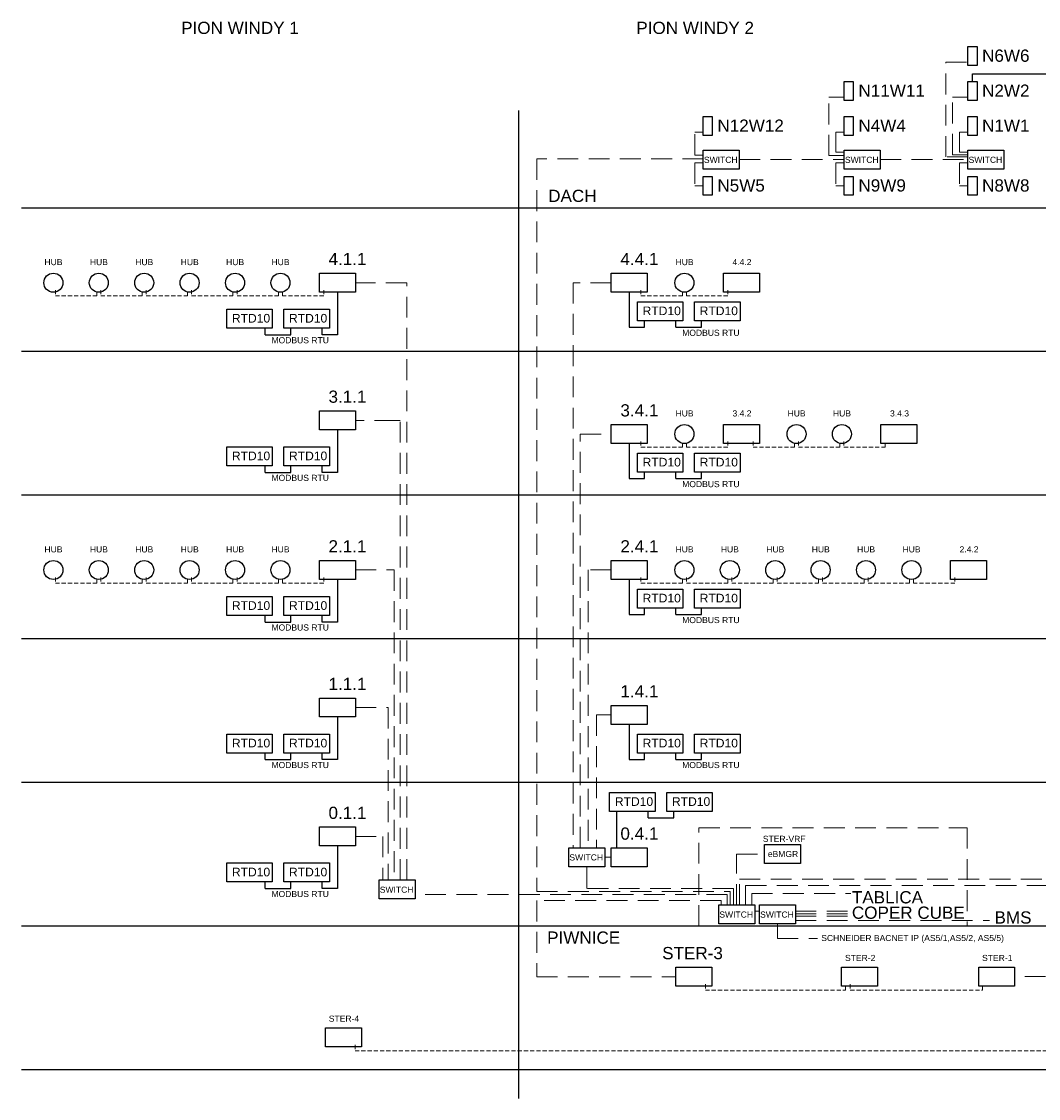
# Model space of a CAD drawing. Extents: x 4 to 293, y 11 to 194.
# Tile 1 of 3: x 4 to 150, y 38 to 194. Entities that reach past the tile are written whole.
import ezdxf

# ---------------------------------------------------------------- set-up
doc = ezdxf.new("R2010")
doc.units = 0
doc.header["$LTSCALE"] = 12
doc.header["$MEASUREMENT"] = 0
doc.linetypes.add('HIDDEN', pattern=[0.375, 0.25, -0.125])
doc.linetypes.add('SOLID', pattern=[0])
doc.layers.get('0').update_dxf_attribs({"color": 3, "linetype": 'CONTINUOUS'})
doc.layers.add('ASU_ETHERNET', color=116, linetype='HIDDEN', lineweight=20)
doc.layers.add('KONTUR', color=7, linetype='CONTINUOUS')
doc.layers.add('WYMIARY', color=1, linetype='CONTINUOUS')
doc.styles.add('ARIAL', font='arial.ttf')

msp = doc.modelspace()

# ---------------------------------------------------------------- linework, layer by layer
for p, q in [((75.13, 180.77), (75.13, 38.49)), ((292.89, 166.72), (3.57, 166.72)), ((292.89, 146.04), (3.57, 146.04)), ((292.89, 125.35), (3.57, 125.35)), ((292.89, 104.67), (3.57, 104.67)), ((292.89, 83.99), (3.57, 83.99)), ((292.89, 63.3), (3.57, 63.3)), ((292.89, 42.62), (3.57, 42.62))]:
    msp.add_line(p, q)
for points in [[(139.81, 189.98), (141.11, 189.98), (141.11, 187.24), (139.81, 187.24)], [(122.01, 184.94), (123.3, 184.94), (123.3, 182.2), (122.01, 182.2)], [(139.81, 184.94), (141.11, 184.94), (141.11, 182.2), (139.81, 182.2)], [(101.71, 179.9), (103.01, 179.9), (103.01, 177.16), (101.71, 177.16)], [(122.01, 179.9), (123.3, 179.9), (123.3, 177.16), (122.01, 177.16)], [(139.81, 179.9), (141.11, 179.9), (141.11, 177.16), (139.81, 177.16)], [(101.71, 171.28), (103.01, 171.28), (103.01, 168.55), (101.71, 168.55)], [(122.01, 171.28), (123.3, 171.28), (123.3, 168.55), (122.01, 168.55)], [(139.81, 171.28), (141.11, 171.28), (141.11, 168.55), (139.81, 168.55)], [(46.45, 157.33), (51.63, 157.33), (51.63, 154.59), (46.45, 154.59)], [(88.47, 157.33), (93.65, 157.33), (93.65, 154.59), (88.47, 154.59)], [(104.61, 157.33), (109.79, 157.33), (109.79, 154.59), (104.61, 154.59)], [(33.1, 152.14), (39.66, 152.14), (39.66, 149.41), (33.1, 149.41)], [(41.32, 152.14), (47.88, 152.14), (47.88, 149.41), (41.32, 149.41)], [(92.22, 153.21), (98.78, 153.21), (98.78, 150.48), (92.22, 150.48)], [(100.44, 153.21), (107, 153.21), (107, 150.48), (100.44, 150.48)], [(46.45, 137.51), (51.63, 137.51), (51.63, 134.78), (46.45, 134.78)], [(88.47, 135.54), (93.65, 135.54), (93.65, 132.81), (88.47, 132.81)], [(104.61, 135.54), (109.79, 135.54), (109.79, 132.81), (104.61, 132.81)], [(127.28, 135.54), (132.46, 135.54), (132.46, 132.81), (127.28, 132.81)], [(33.1, 132.32), (39.66, 132.32), (39.66, 129.59), (33.1, 129.59)], [(41.32, 132.32), (47.88, 132.32), (47.88, 129.59), (41.32, 129.59)], [(92.22, 131.43), (98.78, 131.43), (98.78, 128.69), (92.22, 128.69)], [(100.44, 131.43), (107, 131.43), (107, 128.69), (100.44, 128.69)], [(46.45, 115.96), (51.63, 115.96), (51.63, 113.22), (46.45, 113.22)], [(88.47, 115.96), (93.65, 115.96), (93.65, 113.22), (88.47, 113.22)], [(137.29, 115.96), (142.47, 115.96), (142.47, 113.22), (137.29, 113.22)], [(92.22, 111.85), (98.78, 111.85), (98.78, 109.11), (92.22, 109.11)], [(100.44, 111.85), (107, 111.85), (107, 109.11), (100.44, 109.11)], [(33.1, 110.77), (39.66, 110.77), (39.66, 108.04), (33.1, 108.04)], [(41.32, 110.77), (47.88, 110.77), (47.88, 108.04), (41.32, 108.04)], [(46.45, 96.15), (51.63, 96.15), (51.63, 93.42), (46.45, 93.42)], [(88.47, 95.08), (93.65, 95.08), (93.65, 92.34), (88.47, 92.34)], [(33.1, 90.96), (39.66, 90.96), (39.66, 88.23), (33.1, 88.23)], [(41.32, 90.96), (47.88, 90.96), (47.88, 88.23), (41.32, 88.23)], [(92.22, 90.96), (98.78, 90.96), (98.78, 88.23), (92.22, 88.23)], [(100.44, 90.96), (107, 90.96), (107, 88.23), (100.44, 88.23)], [(88.23, 82.55), (94.79, 82.55), (94.79, 79.81), (88.23, 79.81)], [(96.45, 82.55), (103.01, 82.55), (103.01, 79.81), (96.45, 79.81)], [(46.45, 77.58), (51.63, 77.58), (51.63, 74.85), (46.45, 74.85)], [(88.47, 74.59), (93.65, 74.59), (93.65, 71.86), (88.47, 71.86)], [(110.51, 75.06), (115.69, 75.06), (115.69, 72.32), (110.51, 72.32)], [(33.1, 72.4), (39.66, 72.4), (39.66, 69.66), (33.1, 69.66)], [(41.32, 72.4), (47.88, 72.4), (47.88, 69.66), (41.32, 69.66)], [(97.74, 57.38), (102.92, 57.38), (102.92, 54.64), (97.74, 54.64)], [(121.62, 57.38), (126.8, 57.38), (126.8, 54.64), (121.62, 54.64)], [(141.35, 57.38), (146.53, 57.38), (146.53, 54.64), (141.35, 54.64)], [(47.31, 48.64), (52.49, 48.64), (52.49, 45.9), (47.31, 45.9)]]:
    msp.add_lwpolyline(points, close=True)
at = {"color": 6}
for points in [[(101.71, 175.05), (106.89, 175.05), (106.89, 172.32), (101.71, 172.32)], [(122.01, 175.05), (127.19, 175.05), (127.19, 172.32), (122.01, 172.32)], [(139.81, 175.05), (144.99, 175.05), (144.99, 172.32), (139.81, 172.32)]]:
    msp.add_lwpolyline(points, close=True, dxfattribs=at)
at = {"color": 4}
for points in [[(82.34, 74.59), (87.52, 74.59), (87.52, 71.86), (82.34, 71.86)], [(55.05, 69.95), (60.23, 69.95), (60.23, 67.21), (55.05, 67.21)], [(103.93, 66.36), (109.11, 66.36), (109.11, 63.63), (103.93, 63.63)], [(109.8, 66.36), (114.98, 66.36), (114.98, 63.63), (109.8, 63.63)]]:
    msp.add_lwpolyline(points, close=True, dxfattribs=at)
for centre in [(8.15, 155.96), (14.69, 155.96), (21.23, 155.96), (27.76, 155.96), (34.3, 155.96), (40.84, 155.96), (98.99, 155.96), (98.99, 134.17), (115.13, 134.17), (121.66, 134.17), (8.15, 114.59), (14.69, 114.59), (21.23, 114.59), (27.76, 114.59), (34.3, 114.59), (40.84, 114.59), (98.99, 114.59), (105.53, 114.59), (112.06, 114.59), (118.6, 114.59), (125.13, 114.59), (131.67, 114.59)]:
    msp.add_circle(centre, 1.37)
at = {"layer": 'ASU_ETHERNET'}
for p, q in [((106.89, 173.69), (122.01, 173.69)), ((127.19, 173.69), (139.81, 173.69)), ((87.52, 73.23), (88.47, 73.23)), ((106.5, 66.37), (106.5, 73.69)), ((106.5, 73.69), (110.51, 73.69)), ((104.28, 66.36), (104.28, 66.97)), ((105.16, 66.36), (105.16, 66.97)), ((105.6, 66.36), (105.6, 66.97)), ((106.04, 66.36), (106.04, 66.97)), ((107.8, 66.36), (107.8, 66.97)), ((108.68, 66.36), (108.68, 66.97)), ((109.11, 65.45), (109.8, 65.45)), ((114.98, 65.45), (122.82, 65.45)), ((112.39, 63.63), (112.39, 61.51)), ((114.98, 65.06), (122.82, 65.06)), ((114.98, 64.72), (122.82, 64.72)), ((114.98, 64.13), (142.89, 64.13)), ((112.39, 61.51), (118.14, 61.51)), ((204.99, 56.05), (146.53, 56.05))]:
    msp.add_line(p, q, dxfattribs=at)
for points in [[(139.81, 174.08), (136.6, 174.08), (136.6, 187.74), (139.81, 187.74)], [(122.01, 174.26), (119.77, 174.26), (119.77, 182.7), (122.01, 182.7)], [(139.81, 174.4), (137.57, 174.4), (137.57, 182.7), (139.81, 182.7)], [(101.71, 174.35), (100.51, 174.35), (100.51, 177.66), (101.71, 177.66)], [(122.01, 174.76), (120.81, 174.76), (120.81, 177.66), (122.01, 177.66)], [(139.81, 174.76), (138.61, 174.76), (138.61, 177.66), (139.81, 177.66)], [(101.71, 173.78), (77.73, 173.78), (77.73, 68.29), (105.6, 68.29), (105.6, 66.36)], [(101.71, 173.22), (100.51, 173.22), (100.51, 169.91), (101.71, 169.91)], [(122.01, 173.22), (120.81, 173.22), (120.81, 169.91), (122.01, 169.91)], [(139.81, 173.22), (138.61, 173.22), (138.61, 169.91), (139.81, 169.91)], [(59.02, 69.95), (59.02, 155.96), (51.63, 155.96)], [(88.47, 155.96), (82.98, 155.96), (82.98, 74.59)], [(58.09, 69.95), (58.09, 136.14), (57.39, 136.14), (51.63, 136.14)], [(83.99, 74.59), (83.99, 134.17), (88.47, 134.17)], [(51.63, 114.59), (57.22, 114.59), (57.22, 69.95)], [(88.47, 114.59), (85.13, 114.59), (85.13, 74.59)], [(51.63, 94.78), (56.37, 94.78), (56.37, 69.95)], [(88.47, 93.71), (86.35, 93.71), (86.35, 74.59)], [(51.63, 76.22), (55.58, 76.22), (55.58, 69.95)], [(106.04, 66.97), (106.04, 68.73), (84.93, 68.73), (84.93, 71.86)], [(106.92, 66.36), (106.92, 70.05), (160.43, 70.05), (160.43, 71.86)], [(107.8, 66.97), (107.8, 69.17), (227.09, 69.17), (227.09, 71.86)], [(105.16, 66.97), (105.16, 67.85), (60.23, 67.85), (60.23, 67.85)], [(104.28, 66.97), (77.73, 66.97), (77.73, 56.01), (97.74, 56.01)], [(108.68, 66.97), (108.68, 68), (122.97, 68)]]:
    msp.add_lwpolyline(points, dxfattribs=at)
at = {"layer": 'ASU_ETHERNET', "lineweight": 15, "ltscale": 0.2}
for points in [[(8.44, 154.89), (8.44, 154.05), (14.4, 154.05), (14.4, 154.64)], [(14.98, 154.89), (14.98, 154.05), (20.94, 154.05), (20.94, 154.64)], [(21.52, 154.89), (21.52, 154.05), (27.47, 154.05), (27.47, 154.64)], [(28.05, 154.89), (28.05, 154.05), (34.01, 154.05), (34.01, 154.64)], [(34.59, 154.89), (34.59, 154.05), (40.55, 154.05), (40.55, 154.64)], [(47.08, 154.89), (47.08, 154.05), (41.12, 154.05), (41.12, 154.64)], [(92.74, 154.89), (92.74, 154.05), (98.7, 154.05), (98.7, 154.64)], [(105.24, 154.89), (105.24, 154.05), (99.28, 154.05), (99.28, 154.64)], [(92.74, 133.1), (92.74, 132.26), (98.7, 132.26), (98.7, 132.85)], [(105.24, 133.1), (105.24, 132.26), (99.28, 132.26), (99.28, 132.85)], [(108.88, 133.1), (108.88, 132.26), (114.84, 132.26), (114.84, 132.85)], [(115.41, 133.1), (115.41, 132.26), (121.37, 132.26), (121.37, 132.85)], [(121.95, 133.1), (121.95, 132.26), (127.91, 132.26), (127.91, 132.85)], [(8.44, 113.52), (8.44, 112.68), (14.4, 112.68), (14.4, 113.27)], [(14.98, 113.52), (14.98, 112.68), (20.94, 112.68), (20.94, 113.27)], [(21.52, 113.52), (21.52, 112.68), (27.47, 112.68), (27.47, 113.27)], [(28.05, 113.52), (28.05, 112.68), (34.01, 112.68), (34.01, 113.27)], [(34.59, 113.52), (34.59, 112.68), (40.55, 112.68), (40.55, 113.27)], [(47.08, 113.52), (47.08, 112.68), (41.12, 112.68), (41.12, 113.27)], [(92.74, 113.52), (92.74, 112.68), (98.7, 112.68), (98.7, 113.27)], [(99.28, 113.52), (99.28, 112.68), (105.24, 112.68), (105.24, 113.27)], [(105.81, 113.52), (105.81, 112.68), (111.77, 112.68), (111.77, 113.27)], [(112.35, 113.52), (112.35, 112.68), (118.31, 112.68), (118.31, 113.27)], [(118.89, 113.52), (118.89, 112.68), (124.85, 112.68), (124.85, 113.27)], [(125.42, 113.52), (125.42, 112.68), (131.38, 112.68), (131.38, 113.27)], [(137.92, 113.52), (137.92, 112.68), (131.96, 112.68), (131.96, 113.27)], [(102.01, 54.94), (102.01, 54.1), (122.19, 54.1), (122.19, 54.69)], [(122.87, 54.94), (122.87, 54.1), (141.92, 54.1), (141.92, 54.69)], [(51.58, 46.2), (51.58, 45.36), (163.11, 45.36), (163.11, 45.95)]]:
    msp.add_lwpolyline(points, dxfattribs=at)
at = {"layer": 'ASU_ETHERNET', "color": 0}
msp.add_lwpolyline([(101.07, 77.46), (139.71, 77.46), (139.71, 63.3), (101.07, 63.3)], close=True, dxfattribs=at)
at = {"layer": 'WYMIARY', "linetype": 'SOLID'}
for p, q in [((140.46, 184.94), (140.46, 186.02)), ((140.46, 186.02), (164.39, 186.02)), ((49.04, 154.59), (49.04, 148.47)), ((91.06, 154.59), (91.06, 149.54)), ((93.24, 149.54), (93.24, 150.48)), ((97.76, 149.54), (97.76, 150.48)), ((101.46, 149.54), (101.46, 150.48)), ((38.64, 148.47), (38.64, 149.41)), ((42.34, 148.47), (42.34, 149.41)), ((46.86, 148.47), (46.86, 149.41)), ((91.06, 149.54), (93.24, 149.54)), ((97.76, 149.54), (101.46, 149.54)), ((38.64, 148.47), (42.34, 148.47)), ((49.04, 148.47), (46.86, 148.47)), ((49.04, 134.78), (49.04, 128.65)), ((91.06, 132.81), (91.06, 127.75)), ((38.64, 128.65), (38.64, 129.59)), ((42.34, 128.65), (42.34, 129.59)), ((46.86, 128.65), (46.86, 129.59)), ((38.64, 128.65), (42.34, 128.65)), ((49.04, 128.65), (46.86, 128.65)), ((91.06, 127.75), (93.24, 127.75)), ((93.24, 127.75), (93.24, 128.69)), ((97.76, 127.75), (97.76, 128.69)), ((97.76, 127.75), (101.46, 127.75)), ((101.46, 127.75), (101.46, 128.69)), ((49.04, 113.22), (49.04, 107.1)), ((91.06, 113.22), (91.06, 108.17)), ((93.24, 108.17), (93.24, 109.11)), ((97.76, 108.17), (97.76, 109.11)), ((101.46, 108.17), (101.46, 109.11)), ((38.64, 107.1), (38.64, 108.04)), ((38.64, 107.1), (42.34, 107.1)), ((42.34, 107.1), (42.34, 108.04)), ((46.86, 107.1), (46.86, 108.04)), ((49.04, 107.1), (46.86, 107.1)), ((91.06, 108.17), (93.24, 108.17)), ((97.76, 108.17), (101.46, 108.17)), ((49.04, 93.42), (49.04, 87.29)), ((91.06, 92.34), (91.06, 87.29)), ((38.64, 87.29), (38.64, 88.23)), ((38.64, 87.29), (42.34, 87.29)), ((42.34, 87.29), (42.34, 88.23)), ((46.86, 87.29), (46.86, 88.23)), ((49.04, 87.29), (46.86, 87.29)), ((91.06, 87.29), (93.24, 87.29)), ((93.24, 87.29), (93.24, 88.23)), ((97.76, 87.29), (97.76, 88.23)), ((97.76, 87.29), (101.46, 87.29)), ((101.46, 87.29), (101.46, 88.23)), ((89.25, 74.59), (89.25, 79.81)), ((93.77, 78.88), (93.77, 79.81)), ((97.47, 78.88), (97.47, 79.81)), ((93.77, 78.88), (97.47, 78.88)), ((49.04, 74.85), (49.04, 68.73)), ((38.64, 68.73), (38.64, 69.66)), ((38.64, 68.73), (42.34, 68.73)), ((42.34, 68.73), (42.34, 69.66)), ((46.86, 68.73), (46.86, 69.66)), ((49.04, 68.73), (46.86, 68.73))]:
    msp.add_line(p, q, dxfattribs=at)

# ---------------------------------------------------------------- texts
at = {"layer": 'KONTUR', "color": 3, "style": 'ARIAL'}
for s, height, p in [('PION WINDY 1', 1.76, (26.55, 191.78)), ('PION WINDY 2', 1.76, (92.07, 191.78)), ('N6W6', 1.76, (141.84, 187.78)), ('N11W11', 1.76, (124.04, 182.74)), ('N2W2', 1.76, (141.84, 182.74)), ('N12W12', 1.76, (103.74, 177.7)), ('N4W4', 1.76, (124.04, 177.7)), ('N1W1', 1.76, (141.84, 177.7)), ('SWITCH', 0.88, (101.8, 173.22)), ('SWITCH', 0.88, (122.1, 173.22)), ('SWITCH', 0.88, (139.9, 173.22)), ('N5W5', 1.76, (103.74, 169.09)), ('N9W9', 1.76, (124.04, 169.09)), ('N8W8', 1.76, (141.84, 169.09)), ('DACH', 1.76, (79.38, 167.59)), ('4.1.1', 1.76, (47.76, 158.49)), ('4.4.1', 1.76, (89.78, 158.49)), ('HUB', 0.88, (6.87, 158.49)), ('HUB', 0.88, (13.41, 158.49)), ('HUB', 0.88, (19.94, 158.49)), ('HUB', 0.88, (26.48, 158.49)), ('HUB', 0.88, (33.02, 158.49)), ('HUB', 0.88, (39.55, 158.49)), ('HUB', 0.88, (97.71, 158.49)), ('4.4.2', 0.88, (105.91, 158.49)), ('RTD10', 1.245, (92.97, 151.29)), ('RTD10', 1.245, (101.19, 151.29)), ('RTD10', 1.245, (33.85, 150.22)), ('RTD10', 1.245, (42.07, 150.22)), ('MODBUS RTU', 0.88, (98.67, 148.31)), ('MODBUS RTU', 0.88, (39.55, 147.24)), ('3.1.1', 1.76, (47.76, 138.67)), ('3.4.1', 1.76, (89.78, 136.7)), ('HUB', 0.88, (97.71, 136.7)), ('3.4.2', 0.88, (105.91, 136.7)), ('HUB', 0.88, (113.84, 136.7)), ('HUB', 0.88, (120.38, 136.7)), ('3.4.3', 0.88, (128.59, 136.7)), ('RTD10', 1.245, (33.85, 130.4)), ('RTD10', 1.245, (42.07, 130.4)), ('RTD10', 1.245, (92.97, 129.5)), ('RTD10', 1.245, (101.19, 129.5)), ('MODBUS RTU', 0.88, (39.55, 127.42)), ('MODBUS RTU', 0.88, (98.67, 126.52)), ('HUB', 0.88, (6.87, 117.12)), ('HUB', 0.88, (13.41, 117.12)), ('HUB', 0.88, (19.94, 117.12)), ('HUB', 0.88, (26.48, 117.12)), ('HUB', 0.88, (33.02, 117.12)), ('HUB', 0.88, (39.55, 117.12)), ('2.1.1', 1.76, (47.76, 117.12)), ('2.4.1', 1.76, (89.78, 117.12)), ('HUB', 0.88, (97.71, 117.12)), ('HUB', 0.88, (104.24, 117.12)), ('HUB', 0.88, (110.78, 117.12)), ('HUB', 0.88, (117.32, 117.12)), ('HUB', 0.88, (123.85, 117.12)), ('HUB', 0.88, (130.39, 117.12)), ('2.4.2', 0.88, (138.6, 117.12)), ('RTD10', 1.245, (33.85, 108.85)), ('RTD10', 1.245, (42.07, 108.85)), ('RTD10', 1.245, (92.97, 109.92)), ('RTD10', 1.245, (101.19, 109.92)), ('MODBUS RTU', 0.88, (98.67, 106.94)), ('MODBUS RTU', 0.88, (39.55, 105.87)), ('1.1.1', 1.76, (47.76, 97.31)), ('1.4.1', 1.76, (89.78, 96.24)), ('RTD10', 1.245, (33.85, 89.04)), ('RTD10', 1.245, (42.07, 89.04)), ('RTD10', 1.245, (92.97, 89.04)), ('RTD10', 1.245, (101.19, 89.04)), ('MODBUS RTU', 0.88, (39.55, 86.06)), ('MODBUS RTU', 0.88, (98.67, 86.06)), ('RTD10', 1.245, (88.98, 80.62)), ('RTD10', 1.245, (97.2, 80.62)), ('0.1.1', 1.76, (47.76, 78.74)), ('0.4.1', 1.76, (89.78, 75.75)), ('STER-VRF', 0.88, (110.28, 75.43)), ('SWITCH', 0.88, (82.43, 72.76)), ('eBMGR', 0.88, (111, 73.25)), ('RTD10', 1.245, (33.85, 70.47)), ('RTD10', 1.245, (42.07, 70.47)), ('MODBUS RTU', 0.88, (39.55, 67.49)), ('SWITCH', 0.88, (55.14, 68.11)), ('TABLICA', 1.76, (123.1, 66.58)), ('SWITCH', 0.88, (104.02, 64.53)), ('SWITCH', 0.88, (109.89, 64.53)), ('COPER CUBE', 1.76, (123.1, 64.36)), ('BMS', 1.76, (143.63, 63.67)), ('PIWNICE', 1.76, (79.23, 60.77)), ('SCHNEIDER BACNET IP (AS5/1,AS5/2, AS5/5)', 0.88, (118.69, 61.15)), ('STER-3', 1.76, (95.79, 58.54)), ('STER-2', 0.88, (122.11, 58.28)), ('STER-1', 0.88, (141.84, 58.28)), ('STER-4', 0.88, (47.8, 49.54))]:
    msp.add_text(s, height=height, dxfattribs=at).set_placement(p)

doc.saveas('drawing.dxf')
